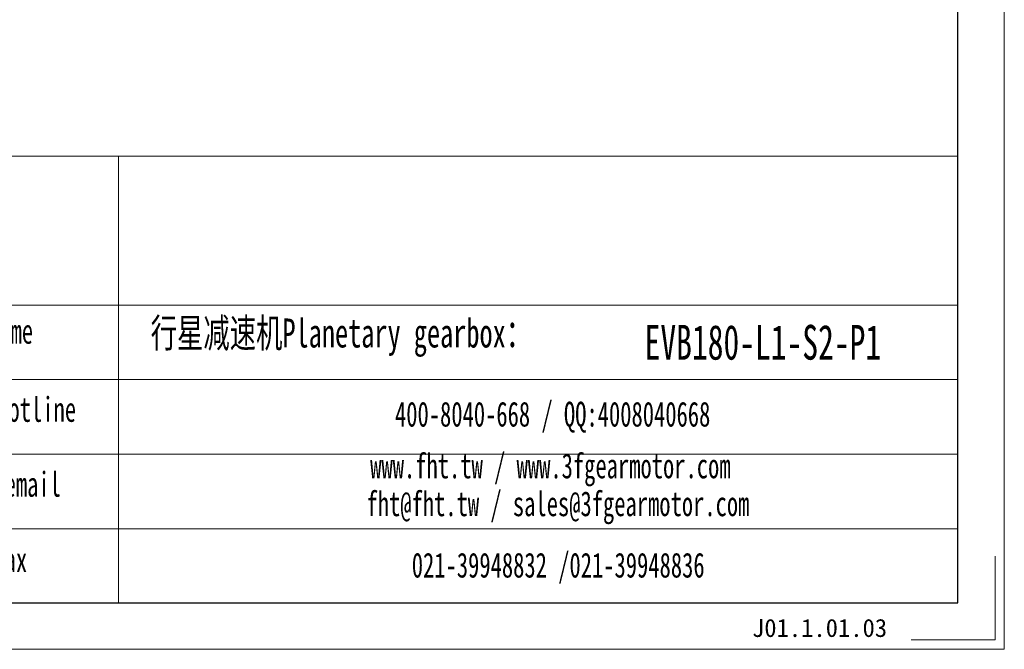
# Model space of a CAD drawing. Header units: millimetres. Extents: x 2026 to 3324, y 344 to 1261.
# Tile 3 of 7: x 2997 to 3324, y 344 to 553. Entities that reach past the tile are written whole.
import ezdxf

# ---------------------------------------------------------------- set-up
doc = ezdxf.new("R2010")
doc.units = ezdxf.units.MM
doc.layers.add('6文字层', color=3, linetype='Continuous')
doc.layers.add('SLD-0', color=7, linetype='Continuous', lineweight=18)
doc.layers.add('图框_外框线', color=7, linetype='Continuous', lineweight=18)
doc.styles.add('标准', font='arial.ttf', dxfattribs={"width": 0.667})
doc.styles.add('样式 1', font='txt')

msp = doc.modelspace()

# ---------------------------------------------------------------- linework, layer by layer
at = {"layer": '图框_外框线'}
for p, q in [((2140.9039, 507.4569), (3308.7384, 507.4569)), ((3029.7485, 507.4569), (3029.7485, 359.1204)), ((2140.9039, 457.9569), (3308.7384, 457.9569)), ((2252.8197, 433.2069), (3308.7384, 433.2069)), ((2252.8197, 408.4569), (3308.7384, 408.4569)), ((2252.8197, 383.7069), (3308.7384, 383.7069))]:
    msp.add_line(p, q, dxfattribs=at)
at = {"layer": '图框_外框线', "color": 3}
msp.add_lwpolyline([(2026.2507, 343.6688), (3324.1901, 343.6688), (3324.1901, 1261.4973), (2026.2507, 1261.4973)], close=True, dxfattribs=at)
at = {"layer": '图框_外框线', "color": 3, "lineweight": 25}
msp.add_lwpolyline([(2103.509, 359.1204), (3308.7384, 359.1204), (3308.7384, 1246.0457), (2103.509, 1246.0457)], close=True, dxfattribs=at)
at = {"layer": '图框_外框线', "color": 3}
msp.add_lwpolyline([(3321.0998, 374.5721), (3321.0998, 346.7591), (3293.2868, 346.7591)], dxfattribs=at)

# ---------------------------------------------------------------- texts
at = {"layer": '6文字层', "insert": (3240.3363, 353.7656), "char_height": 6, "width": 43.304423, "attachment_point": 1, "style": '样式 1'}
msp.add_mtext('J01.1.01.03', dxfattribs=at)
at = {"layer": 'SLD-0', "color": 1, "attachment_point": 2, "style": '标准'}
for s, insert, char_height, width in [('{\\fSimSun|b1|i0|c134|p2;公司名称\\PCompany name}', (2970.2224, 497.6861), 8.25, 105.506646), ('{\\fSimSun|b1|i0|c134|p2;  \\H1.1667x;行星减速机Planetary gearbox\\fSimSun|b0|i0|c134|p2;：}', (3100.1245, 453.5187), 8.25, 152.32916), ('{\\fSimSun|b1|i0|c134|p2;图名 Drawing name}', (2969.5457, 453.3946), 8.25, 105.506646), ('\\pxt3.571429;{\\fSimSun|b1|i0|c134|p2;\\C256;EVB180-L1-S2-P1}', (3243.9499, 451.4025), 11.55, 105.506646), ('{\\fSimSun|b1|i0|c134|p2;服务热线 Service hotline}', (2970.7156, 427.4526), 8.25, 105.506646), ('{\\fSimSun|b1|i0|c134|p2;400-8040-668 / QQ:4008040668}', (3174.0812, 425.8763), 8.25, 184.133245), ('{\\fSimSun|b1|i0|c134|p2;www.fht.tw / www.3fgearmotor.com }', (3173.3205, 408.6926), 8.25, 139.077489), ('{\\fSimSun|b1|i0|c134|p2;網址/邮箱Website/email}', (2969.431, 402.5967), 8.25, 105.506646), ('\\pxt12;{\\fSimSun|b1|i0|c134|p2;fht@fht.tw / sales@3fgearmotor.com }', (3175.8348, 396.13), 8.25, 175.298704), ('{\\fSimSun|b1|i0|c134|p2;電話/传真Tel./Fax}', (2967.5826, 377.5469), 8.25, 105.506646), ('{\\fSimSun|b1|i0|c134|p2;021-39948832 /021-39948836 }', (3175.921, 375.7431), 8.25, 105.506646)]:
    msp.add_mtext(s, dxfattribs=dict(at, insert=insert, char_height=char_height, width=width))

doc.saveas('drawing.dxf')
